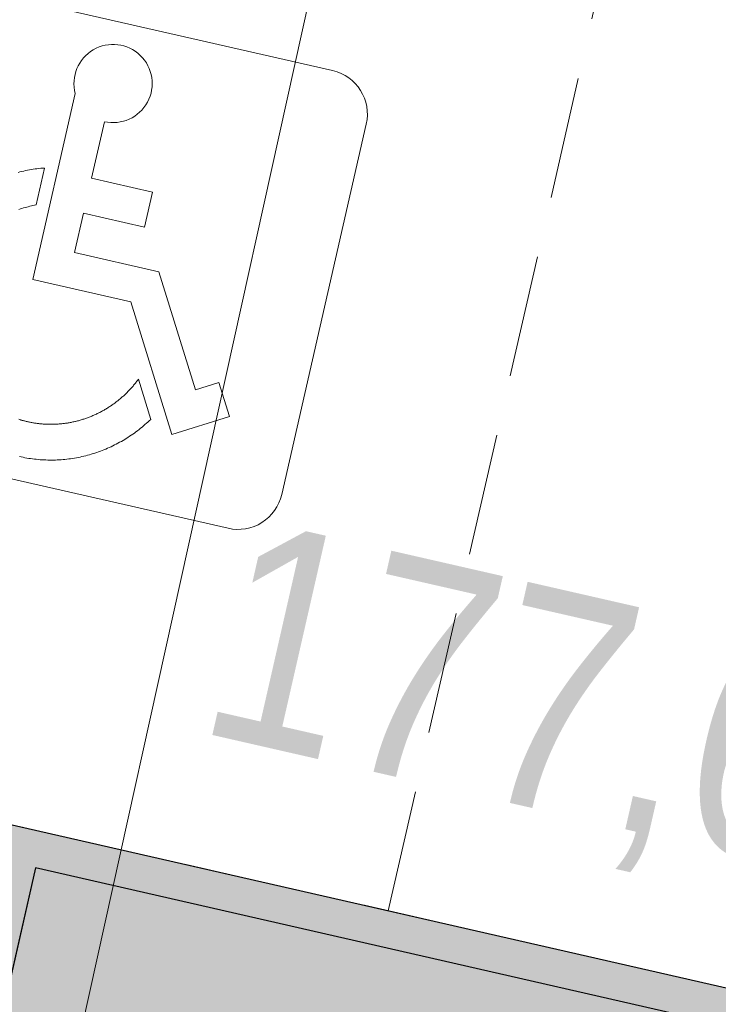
# Model space of a CAD drawing. Header units: metres. Extents: x 964 to 7125, y -212 to 9570.
# Tile 69 of 185: x 1930.38 to 1933.25, y 231.3 to 235.34. Entities that reach past the tile are written whole.
import ezdxf
from ezdxf import colors
from ezdxf.entities.mleader import LeaderData, LeaderLine
from ezdxf.enums import TextEntityAlignment as Align
from ezdxf.math import Vec2, Vec3

# ---------------------------------------------------------------- set-up
doc = ezdxf.new("R2010")
doc.units = ezdxf.units.M
for name, pattern in [('0', [0]), ('CIĄGłA', [0]), ('DASH', [0.75, 0.5, -0.25]), ('DASHED', [0.75, 0.5, -0.25]), ('HIDDEN', [0.375, 0.25, -0.125])]:
    doc.linetypes.add(name, pattern=pattern)
for name, color, linetype, lineweight in [('AGP1_HATCH', 7, 'Continuous', 5), ('AGP1_koncepcja', 6, 'Continuous', 50), ('AGP1_KRAWEZNIKI', 250, 'Continuous', 30), ('AGP1_KRAWEZNIKI GRUBOŚCI', 7, 'Continuous', 15), ('AGP1_KRAWEZNIKI NOWE', 7, 'Continuous', 30), ('IS', 7, 'Continuous', 15), ('IS-KD-opis-rzedne', 96, 'Continuous', 30), ('LINIE PRZEKROJOWE', 7, 'Continuous', 9), ('MIEJCA PARKINGOWE', 7, 'Continuous', 9), ('ZP_IE', 1, 'Continuous', 9)]:
    doc.layers.add(name, color=color, linetype=linetype, lineweight=lineweight)
for name, color, linetype in [('WYMIARY', 9, 'Continuous'), ('ZP_strefy oddziaływania', 8, 'HIDDEN'), ('zz-odwodnienie', 5, 'Continuous')]:
    doc.layers.add(name, color=color, linetype=linetype)
doc.styles.add('IS-0.6', font='simplex.shx', dxfattribs={"width": 0.6})
doc.styles.get("Standard").update_dxf_attribs({"font": 'arial.ttf'})

# ---------------------------------------------------------------- blocks, each defined once
blk = doc.blocks.new('opracowanie drogowe 20250115 konstantynów')
at = {"layer": 'zz-odwodnienie', "char_height": 0.9, "width": 5.784085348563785, "attachment_point": 1, "rotation": 347.14298656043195}
for insert in [(1931.298464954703, 233.2976814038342), (1931.298464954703, 233.2976814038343), (1931.298464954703, 233.2976814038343)]:
    blk.add_mtext('{\\fArial Narrow|b0|i0|c238|p34;177,60}', dxfattribs=dict(at, insert=insert))
blk = doc.blocks.new('PRZEKRÓJ TERENU OPIS PZT')
at = {"color": 251, "true_color": 0x636466}
blk.add_lwpolyline([(2712.743128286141, -19.58217211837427), (2800.1883275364, -19.29837133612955)], dxfattribs=at)
blk = doc.blocks.new('TP_20250415')
at = {"color": 2, "linetype": '0', "lineweight": 30, "ltscale": 0.1}
blk.add_open_spline([(21.82680624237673, -19.23063555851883, -9.498925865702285e-09), (22.09671504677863, -18.14853078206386, -9.498925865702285e-09), (23.90303523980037, -10.90672289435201, -9.498925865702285e-09), (8.957158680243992, -6.346350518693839, -9.498925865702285e-09), (6.270669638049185, 2.064727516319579, -9.498925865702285e-09), (2.984986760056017, 5.865069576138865, -9.498925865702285e-09), (3.78740707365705, 6.689637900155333, -9.498925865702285e-09), (4.082856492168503, 6.993242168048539, -9.498925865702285e-09)], degree=3, knots=[0, 0, 0, 0, 3.201083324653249, 21.42272261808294, 30.57844884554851, 32.5393060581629, 33.68204251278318, 33.68204251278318, 33.68204251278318, 33.68204251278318], dxfattribs=at)
at = {"layer": 'AGP1_koncepcja', "color": 2, "linetype": 'DASHED', "lineweight": 30, "ltscale": 2}
blk.add_open_spline([(21.62511289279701, -19.18021222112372, -9.498925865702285e-09), (21.95251875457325, -18.17096795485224, -9.498925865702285e-09), (23.14365579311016, -10.44172489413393, -9.498925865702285e-09), (8.537974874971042, -6.85802249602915, -9.498925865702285e-09), (6.082718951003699, 2.281098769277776, -9.498925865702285e-09), (2.680686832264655, 5.963212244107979, -9.498925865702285e-09), (3.636523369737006, 6.878661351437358, -9.498925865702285e-09), (3.902198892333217, 7.151627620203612, -9.498925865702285e-09)], degree=3, knots=[0, 0, 0, 0, 3.183067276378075, 21.40470656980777, 30.56043279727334, 32.52129000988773, 33.66402646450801, 33.66402646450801, 33.66402646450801, 33.66402646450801], dxfattribs=at)
blk = doc.blocks.new('IS-opis-studni-P-0.6')
at = {"color": 0, "linetype": 'Continuous', "lineweight": 15, "transparency": 16777216}
blk.add_line((0, 0), (3.5, 0), dxfattribs=at)
at = {"color": 0, "linetype": 'Continuous', "lineweight": -2, "transparency": 16777216, "style": 'IS-0.6', "width": 0.6}
for p in [(1.75, 0.25), (1.75, -1.25), (1.75, -2.5)]:
    blk.add_attdef('000,00', text='', height=1, dxfattribs=at).set_placement(p, align=Align.CENTER)
blk.add_attdef('S0', text='', height=1.25, dxfattribs=at).set_placement((3.75, 0), align=Align.MIDDLE_LEFT)
blk = doc.blocks.new('_None', base_point=(2.5, 0))
blk = doc.blocks.new('IS_2025-10-21')
at = {"layer": 'IS-KD-opis-rzedne'}
ml = blk.add_multileader_block('Standard', dxfattribs=at)
ml.set_content('IS-opis-studni-P-0.6', color=256)
ml.set_attribute('S0', 'D1', width=0)
ml.set_attribute('000,00', '177,65', width=0)
ml.set_attribute('000,00', '175,79', width=0)
ml.set_attribute('000,00', '', width=0)
ml.set_leader_properties(linetype='Continuous', lineweight=9)
ml.set_arrow_properties(name='NONE')
ml.build(insert=Vec2(0, 0))
ml.multileader.update_dxf_attribs({"has_dogleg": 0, "text_left_attachment_type": 6, "text_right_attachment_type": 6, "dogleg_length": 0, "arrow_head_size": 5, "block_connection_type": 1})
ctx = ml.context
ctx.base_point, ctx.char_height, ctx.arrow_head_size, ctx.landing_gap_size, ctx.plane_origin = Vec3(1932.389936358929, 222.8866195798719), 20, 5, 5, Vec3(1934.765459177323, 235.9051992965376)
ctx.left_attachment, ctx.right_attachment, ctx.text_align_type, ctx.attachment_type = 6, 6, 2, 1
notes = []
notes.append((ctx, [(1, (1, 1, 0), (1932.389936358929, 222.8866195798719), (1, 0), 0, [(0, [(1928.543767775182, 239.0119679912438)], 0, [])])]))
ctx.block.insert = Vec3(1932.389936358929, 222.8866195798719)
ml = blk.add_multileader_block('Standard', dxfattribs=at)
ml.set_content('IS-opis-studni-P-0.6', color=256)
ml.set_attribute('S0', 'ZR', width=0)
ml.set_attribute('000,00', '177,60', width=0)
ml.set_attribute('000,00', '175,77', width=0)
ml.set_attribute('000,00', '', width=0)
ml.set_leader_properties(linetype='Continuous', lineweight=9)
ml.set_arrow_properties(name='NONE')
ml.build(insert=Vec2(0, 0))
ml.multileader.update_dxf_attribs({"has_dogleg": 0, "text_left_attachment_type": 6, "text_right_attachment_type": 6, "dogleg_length": 0, "arrow_head_size": 5, "block_connection_type": 1})
ctx = ml.context
ctx.base_point, ctx.char_height, ctx.arrow_head_size, ctx.landing_gap_size, ctx.plane_origin = Vec3(1928.222062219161, 226.4509280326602), 20, 5, 5, Vec3(1931.454243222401, 233.3471384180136)
ctx.left_attachment, ctx.right_attachment, ctx.text_align_type, ctx.attachment_type = 6, 6, 2, 1
notes.append((ctx, [(1, (1, 1, 0), (1928.222062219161, 226.4509280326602), (1, 0), 0, [(0, [(1928.031979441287, 236.769631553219)], 0, [])])]))
ctx.block.insert = Vec3(1928.222062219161, 226.4509280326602)
for ctx, leaders in notes:
    for number, flags, end, landing, length, lines in leaders:
        leader = LeaderData()
        leader.index, (leader.has_last_leader_line, leader.has_dogleg_vector, leader.attachment_direction) = number, flags
        leader.last_leader_point, leader.dogleg_vector, leader.dogleg_length = Vec3(end), Vec3(landing), length
        for number, points, colour, breaks in lines:
            line = LeaderLine()
            line.index, line.vertices, line.color, line.breaks = number, Vec3.list(points), colors.encode_raw_color(colour), breaks
            leader.lines.append(line)
        ctx.leaders.append(leader)
blk = doc.blocks.new('A$C273a521e')
at = {"layer": 'IS'}
blk.add_blockref('IS_2025-10-21', (-1902.907372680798, -313.0151020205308), dxfattribs=at)

msp = doc.modelspace()

# ---------------------------------------------------------------- hatches: boundary and pattern name
at = {"layer": 'AGP1_HATCH', "transparency": 33554625}
h = msp.add_hatch(dxfattribs=at)
h.set_pattern_fill('GRASS', color=64, scale=0.02)
h.set_pattern_definition([(90, (0, 0), (-0.3592102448, 0.3592102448), [0.09525, -0.6231704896]), (45, (0, 0), (-0.3592102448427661, 0.3592102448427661), [0.09525, -0.41275]), (135, (0, 0), (-0.3592102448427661, -0.3592102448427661), [0.09525, -0.41275])])
edge = h.paths.add_edge_path()
edge.add_line((1918.027372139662, 281.1750997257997), (1917.733087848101, 280.1037389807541))
edge.add_arc((1955.218774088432, 442.3996465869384), 166.5687194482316, 256.9943948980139, 258.1500133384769)
edge.add_line((1921.013892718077, 279.380738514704), (1921.293686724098, 279.3204852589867))
edge.add_line((1921.293686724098, 279.3204852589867), (1921.411575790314, 279.8679188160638))
edge.add_line((1921.411575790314, 279.8679188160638), (1923.034373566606, 279.5184515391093))
edge.add_line((1923.034373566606, 279.5184515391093), (1922.91648450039, 278.9710179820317))
edge.add_line((1922.91648450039, 278.9710179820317), (1933.464755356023, 276.6994623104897))
edge.add_line((1933.464755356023, 276.6994623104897), (1934.495887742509, 277.4314030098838))
edge.add_line((1934.495887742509, 277.4314030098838), (1918.027372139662, 281.1750997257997))
edge = h.paths.add_edge_path()
edge.add_line((1934.495887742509, 277.4314030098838), (1933.464755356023, 276.6994623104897))
edge.add_line((1933.464755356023, 276.6994623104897), (1961.672783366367, 270.6249021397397))
edge.add_arc((1959.177644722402, 261.9819229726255), 8.995932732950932, -9.899978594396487, 73.89711847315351, ccw=False)
edge.add_line((1968.039622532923, 260.4352636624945), (1961.280311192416, 230.8202579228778))
edge.add_line((1961.280311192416, 230.8202579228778), (1960.644477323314, 230.9653696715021))
edge.add_line((1960.644477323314, 230.9653696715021), (1959.26529123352, 224.9226379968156))
edge.add_line((1959.26529123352, 224.9226379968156), (1955.033328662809, 225.8885363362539))
edge.add_line((1955.033328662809, 225.8885363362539), (1956.408039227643, 231.9116583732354))
edge.add_line((1956.408039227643, 231.9116583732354), (1953.022839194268, 230.9890328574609))
edge.add_line((1953.022839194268, 230.9890328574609), (1949.225572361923, 231.8557167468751))
edge.add_line((1949.225572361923, 231.8557167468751), (1948.814638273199, 230.0552605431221))
edge.add_line((1948.814638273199, 230.0552605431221), (1944.094277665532, 231.1293036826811))
edge.add_line((1944.094277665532, 231.1293036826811), (1944.505933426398, 232.9329218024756))
edge.add_line((1944.505933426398, 232.9329218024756), (1938.432993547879, 234.319002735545))
edge.add_line((1938.432993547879, 234.319002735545), (1936.698210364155, 235.4907377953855))
edge.add_arc((1936.198520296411, 234.8031445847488), 0.8499850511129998, 53.99321822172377, 167.1431079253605)
edge.add_line((1935.369845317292, 234.992280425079), (1934.079247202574, 229.3376865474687))
edge.add_line((1934.079247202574, 229.3376865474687), (1929.93579943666, 230.2833823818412))
edge.add_line((1929.93579943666, 230.2833823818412), (1930.302951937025, 231.8920150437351))
edge.add_line((1930.302951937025, 231.8920150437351), (1911.146240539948, 236.2643211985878))
edge.add_line((1911.146240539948, 236.2643211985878), (1911.145917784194, 236.2643948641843))
edge.add_line((1911.145917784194, 236.2643948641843), (1911.579825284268, 238.1655061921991))
edge.add_line((1911.579825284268, 238.1655061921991), (1907.679791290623, 239.0556455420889))
edge.add_line((1907.679791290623, 239.0556455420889), (1908.391844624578, 242.1754179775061))
edge.add_line((1908.391844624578, 242.1754179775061), (1913.602602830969, 262.8037986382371))
edge.add_arc((1910.839397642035, 263.5017936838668), 2.849999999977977, 345.8234528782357, 357.692915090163)
edge.add_line((1913.687087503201, 263.3870659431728), (1913.781314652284, 265.7259047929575))
edge.add_line((1913.781314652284, 265.7259047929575), (1905.257372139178, 234.6850997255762))
edge.add_line((1905.257372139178, 234.6850997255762), (1959.667372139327, 222.3150997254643))
edge.add_line((1959.667372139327, 222.3150997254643), (1970.727372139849, 269.1950997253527))
edge.add_line((1970.727372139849, 269.1950997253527), (1934.495887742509, 277.4314030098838))
at = {"layer": 'AGP1_HATCH', "true_color": 0x636466, "transparency": 33554477}
h = msp.add_hatch(color=251, dxfattribs=at)
h.dxf.hatch_style = 1
h.paths.add_polyline_path([(1957.387694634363, 225.8640364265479), (1955.63282263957, 226.2645664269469), (1956.849989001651, 231.597427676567), (1958.604860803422, 231.1968974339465)], flags=16)
edge = h.paths.add_edge_path()
edge.add_arc((1960.322805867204, 465.5645542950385), 190.2882127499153, 257.0703403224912, 258.0782477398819)
edge.add_line((1921.013892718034, 279.3807385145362), (1961.668481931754, 270.6258284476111))
edge.add_line((1961.668481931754, 270.6258284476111), (1961.673641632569, 270.6246543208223))
edge.add_arc((1959.177644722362, 261.981922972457), 8.99593273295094, -9.899978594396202, 73.8914287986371, ccw=False)
edge.add_line((1968.039622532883, 260.4352636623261), (1961.280311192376, 230.8202579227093))
edge.add_line((1961.280311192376, 230.8202579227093), (1960.644477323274, 230.9653696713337))
edge.add_line((1960.644477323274, 230.9653696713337), (1959.26529123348, 224.9226379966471))
edge.add_line((1959.26529123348, 224.9226379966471), (1955.035033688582, 225.8924517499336))
edge.add_line((1955.035033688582, 225.8924517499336), (1956.414205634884, 231.9351207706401))
edge.add_line((1956.414205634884, 231.9351207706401), (1956.408039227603, 231.911658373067))
edge.add_line((1956.408039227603, 231.911658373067), (1953.022839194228, 230.9890328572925))
edge.add_line((1953.022839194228, 230.9890328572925), (1949.225572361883, 231.855716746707))
edge.add_line((1949.225572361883, 231.855716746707), (1948.814638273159, 230.0552605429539))
edge.add_line((1948.814638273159, 230.0552605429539), (1944.094277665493, 231.1293036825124))
edge.add_line((1944.094277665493, 231.1293036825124), (1944.505933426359, 232.9329218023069))
edge.add_line((1944.505933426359, 232.9329218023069), (1938.432993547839, 234.3190027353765))
edge.add_line((1938.432993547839, 234.3190027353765), (1936.698210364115, 235.4907377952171))
edge.add_arc((1936.198520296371, 234.8031445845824), 0.8499850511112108, 53.99321822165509, 167.1431079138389)
edge.add_line((1935.369845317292, 234.9922804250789), (1934.079247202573, 229.3376865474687))
edge.add_line((1934.079247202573, 229.3376865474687), (1929.93579943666, 230.2833823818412))
edge.add_line((1929.93579943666, 230.2833823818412), (1930.302951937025, 231.8920150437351))
edge.add_line((1930.302951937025, 231.8920150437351), (1911.146240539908, 236.2643211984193))
edge.add_line((1911.146240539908, 236.2643211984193), (1911.145972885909, 236.2646362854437))
edge.add_line((1911.145972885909, 236.2646362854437), (1911.579880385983, 238.1657476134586))
edge.add_line((1911.579880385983, 238.1657476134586), (1907.679791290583, 239.0556455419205))
edge.add_line((1907.679791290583, 239.0556455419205), (1908.391844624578, 242.1754179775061))
edge.add_line((1908.391844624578, 242.1754179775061), (1913.602602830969, 262.8037986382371))
edge.add_arc((1910.839397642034, 263.5017936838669), 2.849999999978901, 345.8234528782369, 357.6929150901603)
edge.add_line((1913.687087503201, 263.3870659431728), (1913.781794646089, 265.7378188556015))
edge.add_line((1913.781794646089, 265.7378188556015), (1913.957681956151, 266.3773577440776))
edge.add_line((1913.957681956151, 266.3773577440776), (1913.836965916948, 263.3810276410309))
edge.add_arc((1910.839397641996, 263.501793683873), 3.000000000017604, 345.82345287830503, 357.69291509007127, ccw=False)
edge.add_line((1913.748034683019, 262.767062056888), (1908.538083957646, 242.1420404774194))
edge.add_line((1908.538083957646, 242.1420404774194), (1911.462870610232, 241.4744904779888))
edge.add_arc((1911.237805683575, 240.497337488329), 1.002737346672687, -9.8722114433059, 77.02943066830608, ccw=False)
edge.add_line((1912.225695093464, 240.3254168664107), (1911.325813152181, 236.3771931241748))
edge.add_line((1911.325813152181, 236.3771931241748), (1934.333537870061, 231.1259360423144))
edge.add_line((1934.333537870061, 231.1259360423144), (1935.223605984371, 235.0256579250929))
edge.add_arc((1936.198520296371, 234.8031445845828), 0.9999850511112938, 54.147005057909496, 167.143107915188, ccw=False)
edge.add_line((1936.784219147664, 235.6136548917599), (1938.493712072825, 234.4590017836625))
edge.add_line((1938.493712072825, 234.4590017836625), (1953.019616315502, 231.143625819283))
edge.add_line((1953.019616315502, 231.143625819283), (1956.445877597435, 232.077442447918))
edge.add_line((1956.445877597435, 232.077442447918), (1961.167448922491, 230.999872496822))
edge.add_line((1961.167448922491, 230.999872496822), (1967.892518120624, 260.464850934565))
edge.add_arc((1959.177644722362, 261.9819229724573), 8.845932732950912, 350.1249919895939, 433.863969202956)
edge.add_line((1961.636095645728, 270.4793664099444), (1920.923664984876, 279.2464152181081))
edge.add_arc((1955.218774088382, 442.3996465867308), 166.7187194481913, 256.9978913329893, 258.1291453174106, ccw=False)
edge.add_line((1917.709243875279, 279.9552974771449), (1917.744927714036, 280.1010047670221))

# ---------------------------------------------------------------- linework, layer by layer
at = {"layer": 'AGP1_KRAWEZNIKI', "lineweight": 9}
for p, q in [((1931.668136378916, 235.1266051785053), (1930.149296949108, 235.4732633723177)), ((1930.612714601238, 235.0326358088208), (1930.438618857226, 234.2698571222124)), ((1930.732077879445, 234.9172606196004), (1930.67905956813, 234.684967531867)), ((1931.459381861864, 233.388295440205), (1931.806040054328, 234.9071348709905)), ((1930.486629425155, 234.7273128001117), (1930.452009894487, 234.5756316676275)), ((1930.67905956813, 234.684967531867), (1930.92922135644, 234.6278708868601)), ((1930.92922135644, 234.6278708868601), (1930.896594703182, 234.4849212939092)), ((1930.646432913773, 234.5420179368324), (1930.609727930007, 234.3811996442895)), ((1930.646432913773, 234.5420179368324), (1930.896594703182, 234.4849212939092)), ((1930.609727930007, 234.3811996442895), (1930.955823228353, 234.3022072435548)), ((1931.105031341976, 233.8184939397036), (1930.955823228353, 234.3022072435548)), ((1930.438618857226, 234.2698571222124), (1930.840664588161, 234.1780946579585)), ((1930.840664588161, 234.1780946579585), (1931.008139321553, 233.6351633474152)), ((1930.871346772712, 233.8609961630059), (1930.921993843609, 233.696804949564)), ((1931.201357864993, 233.8482071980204), (1931.105031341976, 233.8184939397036)), ((1931.24457715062, 233.708095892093), (1931.201357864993, 233.8482071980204)), ((1931.008139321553, 233.6351633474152), (1931.24457715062, 233.708095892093)), ((1929.721072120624, 233.5970499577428), (1931.239911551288, 233.2503917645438))]:
    msp.add_line(p, q, dxfattribs=at)
at = {"layer": 'AGP1_KRAWEZNIKI', "lineweight": 9, "elevation": -0.002315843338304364}
for points in [[(1930.486629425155, 234.7273128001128), (1930.478797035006, 234.7267226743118), (1930.470971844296, 234.7260263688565), (1930.463155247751, 234.7252240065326), (1930.455348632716, 234.7243157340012), (1930.447553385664, 234.7233017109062), (1930.43977089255, 234.7221821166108), (1930.432002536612, 234.7209571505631), (1930.424249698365, 234.7196270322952), (1930.416513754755, 234.7181919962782), (1930.408796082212, 234.7166522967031), (1930.401098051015, 234.715008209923), (1930.393421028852, 234.7132600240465), (1930.385766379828, 234.7114080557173), (1930.378135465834, 234.7094526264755)], [(1930.452009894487, 234.5756316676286), (1930.445547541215, 234.5744591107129), (1930.439090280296, 234.573186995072), (1930.432641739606, 234.5718152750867), (1930.426205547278, 234.5703438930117), (1930.419776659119, 234.5687707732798), (1930.413347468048, 234.5670935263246), (1930.406921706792, 234.5653125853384), (1930.400503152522, 234.5634284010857), (1930.394095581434, 234.5614414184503), (1930.387702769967, 234.5593520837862), (1930.381328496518, 234.5571608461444)], [(1930.380870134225, 233.6970690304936), (1930.386355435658, 233.6953432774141), (1930.389095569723, 233.6945115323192), (1930.390464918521, 233.6941034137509), (1930.390807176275, 233.6940021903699), (1930.391184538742, 233.6938909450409), (1930.391983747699, 233.6936565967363), (1930.395191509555, 233.6927330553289), (1930.398416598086, 233.6918318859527), (1930.401658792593, 233.6909533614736), (1930.404917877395, 233.6900977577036), (1930.408193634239, 233.6892653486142), (1930.411485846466, 233.6884564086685), (1930.414794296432, 233.6876712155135), (1930.418118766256, 233.6869100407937), (1930.421459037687, 233.6861731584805), (1930.424814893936, 233.6854608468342), (1930.42818611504, 233.6847733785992), (1930.431572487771, 233.6841110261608), (1930.434973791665, 233.6834740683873), (1930.438389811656, 233.6828627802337), (1930.441820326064, 233.6822774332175), (1930.445265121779, 233.6817183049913), (1930.448723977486, 233.6811856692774), (1930.452196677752, 233.680679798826), (1930.4556830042, 233.6802009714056), (1930.459182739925, 233.6797494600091), (1930.462695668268, 233.6793255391), (1930.466221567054, 233.6789294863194), (1930.469760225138, 233.6785615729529), (1930.473311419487, 233.678222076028), (1930.476874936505, 233.6779112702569), (1930.480450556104, 233.6776294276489), (1930.484038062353, 233.6773768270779), (1930.487637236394, 233.6771537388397), (1930.491247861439, 233.6769604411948), (1930.494869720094, 233.676797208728), (1930.498502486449, 233.6766643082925), (1930.502144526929, 233.6765619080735), (1930.505795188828, 233.6764901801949), (1930.509454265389, 233.6764493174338), (1930.513121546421, 233.6764395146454), (1930.516796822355, 233.676460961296), (1930.520479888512, 233.6765138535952), (1930.524170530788, 233.6765983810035), (1930.52786854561, 233.6767147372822), (1930.531573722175, 233.6768631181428), (1930.535285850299, 233.6770437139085), (1930.539004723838, 233.6772567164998), (1930.542730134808, 233.6775023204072), (1930.546461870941, 233.6777807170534), (1930.550199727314, 233.6780921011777), (1930.553943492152, 233.6784366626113), (1930.557692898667, 233.6788147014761), (1930.561447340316, 233.6792264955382), (1930.565206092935, 233.6796720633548), (1930.568968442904, 233.6801514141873), (1930.572733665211, 233.6806645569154), (1930.576501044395, 233.6812115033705), (1930.580269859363, 233.6817922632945), (1930.584039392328, 233.6824068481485), (1930.587808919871, 233.6830552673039), (1930.591577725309, 233.6837375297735), (1930.595345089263, 233.6844536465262), (1930.599110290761, 233.6852036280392), (1930.602872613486, 233.6859874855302), (1930.606631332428, 233.6868052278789), (1930.610385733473, 233.6876568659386), (1930.614135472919, 233.68854249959), (1930.617884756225, 233.689463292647), (1930.621634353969, 233.6904195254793), (1930.62538352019, 233.6914111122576), (1930.629131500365, 233.6924379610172), (1930.632877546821, 233.693499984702), (1930.636620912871, 233.694597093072), (1930.6403608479, 233.6957291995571), (1930.644096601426, 233.6968962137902), (1930.64782742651, 233.6980980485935), (1930.651552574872, 233.6993346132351), (1930.655271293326, 233.7006058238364), (1930.658982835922, 233.7019115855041), (1930.662686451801, 233.7032518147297), (1930.666381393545, 233.7046264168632), (1930.670066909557, 233.7060353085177), (1930.673742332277, 233.7074783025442), (1930.67740729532, 233.7089551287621), (1930.68106147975, 233.7104656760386), (1930.684704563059, 233.7120098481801), (1930.68833622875, 233.7135875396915), (1930.691956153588, 233.7151986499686), (1930.695564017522, 233.7168430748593), (1930.699159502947, 233.7185207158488), (1930.702742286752, 233.720231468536), (1930.706312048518, 233.7219752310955), (1930.709868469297, 233.7237519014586), (1930.713411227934, 233.7255613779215), (1930.716940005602, 233.7274035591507), (1930.720454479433, 233.7292783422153), (1930.723954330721, 233.7311856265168), (1930.727439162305, 233.7331252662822), (1930.730907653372, 233.7350966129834), (1930.734359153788, 233.7370992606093), (1930.737793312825, 233.7391329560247), (1930.741209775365, 233.7411974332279), (1930.744608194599, 233.7432924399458), (1930.747988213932, 233.7454177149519), (1930.751349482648, 233.7475729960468), (1930.754691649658, 233.7497580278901), (1930.758014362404, 233.7519725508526), (1930.761317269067, 233.7542163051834), (1930.764600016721, 233.7564890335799), (1930.767862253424, 233.7587904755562), (1930.771103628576, 233.7611203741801), (1930.774323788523, 233.7634784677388), (1930.777522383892, 233.7658644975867), (1930.780699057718, 233.7682782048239), (1930.78385347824, 233.7707192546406), (1930.786985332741, 233.7731872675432), (1930.790094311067, 233.7756818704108), (1930.793180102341, 233.7782026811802), (1930.796242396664, 233.7807493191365), (1930.799280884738, 233.7833214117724), (1930.802295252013, 233.7859185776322), (1930.805285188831, 233.7885404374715), (1930.808250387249, 233.7911866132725), (1930.811190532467, 233.7938567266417), (1930.814105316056, 233.7965503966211), (1930.816994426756, 233.7992672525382), (1930.819857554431, 233.802006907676), (1930.822694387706, 233.804768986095), (1930.825504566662, 233.8075530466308), (1930.828287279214, 233.8103579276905), (1930.831042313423, 233.8131831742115), (1930.833769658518, 233.8160285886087), (1930.836469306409, 233.8188939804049), (1930.839141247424, 233.8217791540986), (1930.841785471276, 233.8246839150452), (1930.844401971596, 233.8276080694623), (1930.846990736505, 233.8305514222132), (1930.849551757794, 233.8335137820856), (1930.852085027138, 233.8364949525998), (1930.854590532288, 233.839494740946), (1930.85706826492, 233.8425129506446), (1930.859518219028, 233.8455493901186), (1930.861940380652, 233.848603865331), (1930.864334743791, 233.8516761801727), (1930.866701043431, 233.8547662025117), (1930.869038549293, 233.8578732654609), (1930.871346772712, 233.8609961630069)], [(1930.383270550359, 233.5444621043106), (1930.39091759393, 233.5427583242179), (1930.398587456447, 233.5411587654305), (1930.406278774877, 233.5396637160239), (1930.413990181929, 233.5382734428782), (1930.421720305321, 233.5369881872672), (1930.429467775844, 233.5358081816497), (1930.437231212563, 233.534733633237), (1930.445009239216, 233.5337647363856), (1930.452800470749, 233.5329016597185), (1930.460603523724, 233.5321445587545), (1930.468417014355, 233.5314935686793), (1930.476239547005, 233.5309488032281), (1930.484069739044, 233.5305103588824), (1930.491906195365, 233.5301783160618), (1930.499747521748, 233.5299527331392), (1930.507592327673, 233.5298336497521), (1930.51543921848, 233.5298210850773), (1930.523286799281, 233.5299150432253), (1930.531133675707, 233.5301155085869), (1930.538978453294, 233.530422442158), (1930.546819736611, 233.5308357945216), (1930.554656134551, 233.5313554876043), (1930.562486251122, 233.531981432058), (1930.570308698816, 233.5327135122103), (1930.578122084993, 233.5335516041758), (1930.585925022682, 233.5344955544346), (1930.593716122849, 233.5355451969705), (1930.601494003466, 233.5367003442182), (1930.609257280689, 233.5379607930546), (1930.617004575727, 233.5393263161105), (1930.624734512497, 233.5407966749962), (1930.632445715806, 233.5423716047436), (1930.640136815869, 233.5440508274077), (1930.647806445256, 233.5458340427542), (1930.655453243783, 233.5477209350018), (1930.663075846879, 233.5497111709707), (1930.670672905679, 233.5518043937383), (1930.678243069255, 233.5540002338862), (1930.685784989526, 233.5562982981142), (1930.693297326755, 233.5586981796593), (1930.700778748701, 233.5611994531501), (1930.708227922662, 233.5638016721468), (1930.715643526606, 233.5665043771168), (1930.723024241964, 233.5693070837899), (1930.730368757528, 233.5722092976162), (1930.737675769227, 233.5752104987), (1930.744943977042, 233.578310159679), (1930.75217208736, 233.5815077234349), (1930.759358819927, 233.5848026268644), (1930.766502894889, 233.5881942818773), (1930.773603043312, 233.591682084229), (1930.78065800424, 233.5952654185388), (1930.787666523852, 233.5989436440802), (1930.794627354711, 233.6027161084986), (1930.801539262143, 233.6065821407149), (1930.808401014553, 233.610541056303), (1930.815211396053, 233.6145921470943), (1930.821969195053, 233.6187346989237), (1930.828673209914, 233.6229679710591), (1930.835322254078, 233.6272912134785), (1930.841915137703, 233.6317036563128), (1930.848450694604, 233.6362045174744), (1930.854927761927, 233.6407929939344), (1930.861345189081, 233.6454682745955), (1930.867701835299, 233.6502295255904), (1930.873996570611, 233.6550759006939), (1930.88022827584, 233.6600065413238), (1930.886395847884, 233.6650205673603), (1930.892498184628, 233.6701170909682), (1930.898534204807, 233.675295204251), (1930.904502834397, 233.6805539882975), (1930.910403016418, 233.6858925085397), (1930.916233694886, 233.6913098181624), (1930.921993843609, 233.6968049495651)]]:
    msp.add_lwpolyline(points, dxfattribs=at)
at = {"layer": 'AGP1_KRAWEZNIKI', "lineweight": 9}
for centre, radius, start, end in [((1930.767763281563, 235.0736117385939), 0.1603718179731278, 257.1431076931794, 194.8035575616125), ((1931.627353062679, 234.9479181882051), 0.1832820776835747, 347.1431076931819, 77.14310769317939), ((1931.280694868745, 233.4290787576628), 0.1832820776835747, 257.1431076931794, 347.1431076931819)]:
    msp.add_arc(centre, radius, start, end, dxfattribs=at)
at = {"layer": 'AGP1_KRAWEZNIKI GRUBOŚCI', "linetype": 'CIĄGłA'}
msp.add_lwpolyline([(1934.30048737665, 230.9796220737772), (1930.44919126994, 231.8586375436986), (1930.115416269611, 230.3962442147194), (1933.966712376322, 229.5172287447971)], close=True, dxfattribs=at)
at = {"layer": 'AGP1_KRAWEZNIKI NOWE', "color": 18, "linetype": 'CIĄGłA', "true_color": 0x000000}
for p, q in [((1930.44919126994, 231.8586375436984), (1930.115416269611, 230.3962442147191)), ((1934.300160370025, 230.9796967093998), (1930.44919126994, 231.8586375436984))]:
    msp.add_line(p, q, dxfattribs=at)
at = {"layer": 'MIEJCA PARKINGOWE', "color": 18, "linetype": 'DASH', "lineweight": 0, "true_color": 0x000000}
for points in [[(1911.325216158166, 236.3773293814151), (1934.333537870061, 231.1259360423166), (1935.446121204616, 236.0005804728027), (1912.437799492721, 241.2519738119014), (1911.325216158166, 236.3773293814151)], [(1933.008798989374, 236.5568721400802), (1931.896215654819, 231.6822277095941)]]:
    msp.add_lwpolyline(points, dxfattribs=at)

# ---------------------------------------------------------------- block references
at = {"layer": 'zz-odwodnienie'}
msp.add_blockref('opracowanie drogowe 20250115 konstantynów', (3.828222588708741e-06, 1.622667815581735e-05), dxfattribs=at)

# ---------------------------------------------------------------- next in the draw order: block references
at = {"layer": 'LINIE PRZEKROJOWE', "color": 18, "linetype": 'CIĄGłA', "lineweight": 5, "true_color": 0x000000, "rotation": 77.33843703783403}
msp.add_blockref('PRZEKRÓJ TERENU OPIS PZT', (1310.727580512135, -2439.27793463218), dxfattribs=at)

# ---------------------------------------------------------------- next in the draw order: linework, layer by layer
at = {"layer": 'AGP1_KRAWEZNIKI NOWE', "color": 18, "linetype": 'CIĄGłA', "true_color": 0x000000}
msp.add_line((1911.325813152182, 236.3771931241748), (1934.333537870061, 231.1259360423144), dxfattribs=at)
at = {"layer": 'ZP_strefy oddziaływania', "ltscale": 2}
msp.add_lwpolyline([(1978.756595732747, 222.9354654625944), (1979.212851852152, 224.9073697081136, 0.414213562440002), (1956.747711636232, 260.8978889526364), (1949.709640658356, 262.52634680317, 0.4142135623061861), (1913.719121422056, 240.0612065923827), (1913.26286530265, 238.0893023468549, 0.4142135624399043), (1935.72800551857, 202.0987831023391), (1942.766076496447, 200.4703252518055, 0.4142135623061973)], format="xyb", close=True, dxfattribs=at)
at = {"layer": 'ZP_strefy oddziaływania', "ltscale": 2, "elevation": -5.00880708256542e-06}
msp.add_lwpolyline([(1953.742710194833, 260.8568644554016), (1952.182824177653, 261.2128910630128, 0.4142135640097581), (1916.259457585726, 238.6405242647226), (1916.114821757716, 238.006820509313, 0.4142135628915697), (1938.687188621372, 202.0834540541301), (1940.247074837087, 201.7274273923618, 0.4142135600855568), (1976.170441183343, 224.2997940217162), (1976.315077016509, 224.9334977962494, 0.4142135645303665)], format="xyb", close=True, dxfattribs=at)

# ---------------------------------------------------------------- next in the draw order: block references
at = {"layer": 'WYMIARY', "color": 3}
msp.add_blockref('A$C273a521e', (1902.907372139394, 313.015099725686), dxfattribs=at)
at = {"layer": 'ZP_IE'}
msp.add_blockref('TP_20250415', (1925.846083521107, 250.6042011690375, 9.49892586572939e-09), dxfattribs=at)

doc.saveas('drawing.dxf')
